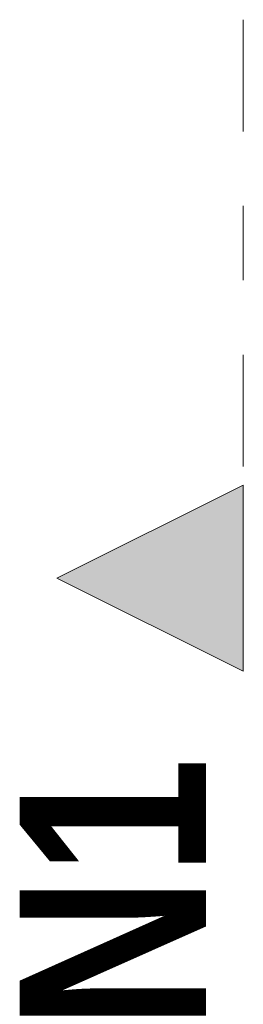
# Model space of a CAD drawing. Header units: metres. Extents: x -89 to 754, y -195 to 69.
# Tile 3 of 211: x -46.217 to -45.917, y 12.398 to 13.72. Entities that reach past the tile are written whole.
import ezdxf

# ---------------------------------------------------------------- set-up
doc = ezdxf.new("R2010")
doc.units = ezdxf.units.M
doc.header["$MEASUREMENT"] = 0
doc.linetypes.add('Schnittlinie', pattern=[0.3, 0.15, -0.075, 0, -0.075])
doc.layers.add('98 Schnitt Marker', color=7, linetype='Continuous')
doc.styles.add('ERSTELLTER_STIL_2', font='ARIALN.TTF')

msp = doc.modelspace()

# ---------------------------------------------------------------- hatches: boundary and pattern name
at = {"layer": '98 Schnitt Marker', "linetype": 'Continuous', "lineweight": 0, "true_color": 0x000000}
msp.add_hatch(color=18, dxfattribs=at).paths.add_polyline_path([(-45.9169, 12.8453), (-45.9169, 13.0953), (-46.1669, 12.9703)])

# ---------------------------------------------------------------- linework, layer by layer
at = {"layer": '98 Schnitt Marker', "color": 7, "linetype": 'Schnittlinie', "lineweight": 9}
msp.add_line((-45.9169, 13.7203), (-45.9169, 13.0953), dxfattribs=at)
at = {"layer": '98 Schnitt Marker', "color": 7, "linetype": 'Continuous', "lineweight": 9, "flags": 128}
msp.add_lwpolyline([(-45.9169, 12.8453), (-45.9169, 13.0953), (-46.1669, 12.9703)], close=True, dxfattribs=at)

# ---------------------------------------------------------------- texts
at = {"layer": '98 Schnitt Marker', "color": 7, "lineweight": 9, "insert": (-45.9669, 12.3635), "char_height": 0.25, "attachment_point": 7, "rotation": 90, "style": 'ERSTELLTER_STIL_2'}
msp.add_mtext('\\A1;{\\pql;\\pt0;\\fArial Narrow|b1|i0|c0|p0;\\W1.000000;N1}', dxfattribs=at)

doc.saveas('drawing.dxf')
